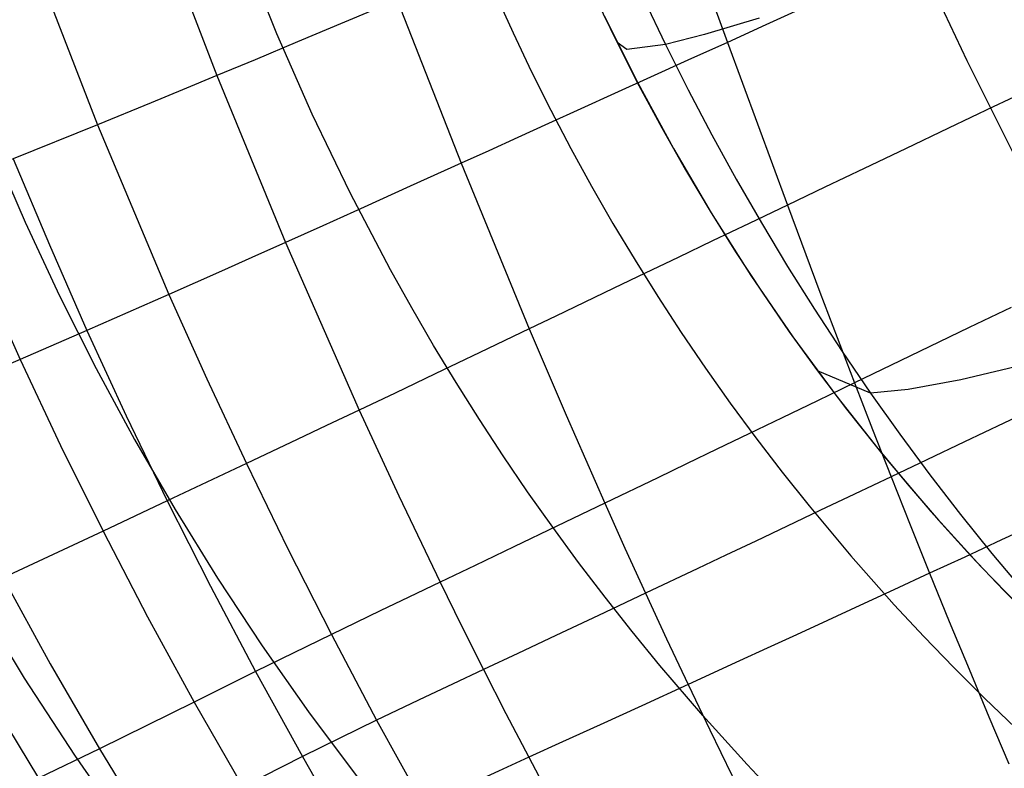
# Model space of a CAD drawing. Header units: millimetres. Extents: x -58 to 58, y -58 to 57.
# Tile 77 of 102: x 48.19 to 51.41, y 14.31 to 16.76. Entities that reach past the tile are written whole.
import ezdxf

# ---------------------------------------------------------------- set-up
doc = ezdxf.new("R2010")
doc.units = ezdxf.units.MM
doc.header["$MEASUREMENT"] = 0
doc.layers.add('Predefinito', color=5, linetype='Continuous')

msp = doc.modelspace()

# ---------------------------------------------------------------- linework, layer by layer
at = {"layer": 'Predefinito', "extrusion": (-6.72539e-07, 1.90505e-06, 1)}
msp.add_lwpolyline([(47.7545, 26.2631), (47.614, 25.9454), (47.4808, 25.6278), (47.355, 25.3102), (47.2366, 24.9928), (47.1255, 24.6756), (47.0218, 24.3587), (46.9256, 24.0421), (46.8368, 23.7259), (46.7554, 23.4102), (46.6815, 23.095), (46.6151, 22.7805), (46.5562, 22.4665), (46.5048, 22.1533), (46.4609, 21.8409), (46.4246, 21.5293), (46.3959, 21.2187), (46.3748, 20.909), (46.3614, 20.6006), (46.3556, 20.2934), (46.3574, 19.9875), (46.367, 19.6833), (46.3843, 19.3806), (46.4093, 19.0797), (46.442, 18.7807), (46.4825, 18.4837), (46.5308, 18.1889), (46.5868, 17.8964), (46.6505, 17.6065), (46.7219, 17.3192), (46.801, 17.0347), (46.8878, 16.7531), (46.9822, 16.4748), (47.0842, 16.1997), (47.1937, 15.9281), (47.3107, 15.6603), (47.4351, 15.3962), (47.5668, 15.1362), (47.7057, 14.8803), (47.8518, 14.6288), (48.0049, 14.3819), (48.165, 14.1396), (48.3319, 13.9023), (48.5056, 13.6699), (48.6857, 13.4426), (48.8724, 13.2207), (49.0653, 13.0041), (49.2643, 12.7931), (49.4694, 12.5879), (49.6803, 12.3884), (49.897, 12.1949), (50.1192, 12.0073), (50.3468, 11.8259), (50.5796, 11.6506), (50.8175, 11.4816), (51.0604, 11.3188), (51.3081, 11.1625), (51.5603, 11.0127), (51.817, 10.8694), (52.0781, 10.7326), (52.3434, 10.6024), (52.6127, 10.4787), (52.8859, 10.3617), (53.163, 10.2514), (53.4436, 10.1478)], dxfattribs=at)
at = {"layer": 'Predefinito'}
for points in [[(51.6245, 13.3667), (51.4014, 13.5427), (51.1844, 13.7262), (50.9736, 13.9171), (50.769, 14.1157), (50.6692, 14.2178), (50.5709, 14.3219), (50.4265, 14.4818), (50.2862, 14.6456), (50.1954, 14.7566), (50.1068, 14.8688), (50.0203, 14.9824), (49.9361, 15.0973), (49.854, 15.2135), (49.774, 15.331), (49.6962, 15.4498), (49.6205, 15.57), (49.5469, 15.6914), (49.4755, 15.8141), (49.4061, 15.9381), (49.2739, 16.1899), (49.1501, 16.447), (49.0349, 16.7092), (48.9284, 16.9764)], [(50.0782, 16.8227), (50.1464, 16.681), (50.2177, 16.5409), (50.2921, 16.4023), (50.3695, 16.2654), (50.4499, 16.1303), (50.5333, 15.997), (50.6196, 15.8655), (50.7088, 15.7361), (50.8008, 15.6087), (50.8957, 15.4834), (50.9933, 15.3602), (51.0935, 15.2393), (51.1965, 15.1206), (51.302, 15.0042), (51.41, 14.8902), (51.5205, 14.7785)], [(50.1043, 16.7676), (50.2136, 16.5487), (50.33, 16.3343), (50.4533, 16.1246), (50.5835, 15.9197), (50.7205, 15.7196), (50.8641, 15.5244), (51.0144, 15.3343), (51.1712, 15.1492), (51.3345, 14.9694), (51.5041, 14.7948), (51.6801, 14.6256), (51.8623, 14.4619), (52.0506, 14.3037), (52.2449, 14.1512), (52.4453, 14.0044), (52.6515, 13.8634), (52.8636, 13.7283), (53.0814, 13.5992), (53.3049, 13.4761)], [(50.1043, 16.7676), (50.2136, 16.5487), (50.33, 16.3343), (50.4533, 16.1246), (50.5835, 15.9197), (50.7205, 15.7196), (50.8641, 15.5244), (51.0144, 15.3343), (51.1712, 15.1492), (51.3345, 14.9694), (51.5041, 14.7948), (51.6801, 14.6256), (51.8623, 14.4619), (52.0506, 14.3037), (52.2449, 14.1512), (52.4453, 14.0044), (52.6515, 13.8634), (52.8636, 13.7283), (53.0814, 13.5992), (53.3049, 13.4761)], [(48.106, 16.3387), (48.2122, 16.0938), (48.325, 15.8531), (48.4443, 15.6164), (48.5701, 15.3838), (48.7023, 15.1552), (48.8411, 14.9307), (48.9865, 14.7103), (49.1384, 14.4939), (49.2968, 14.2817), (49.4619, 14.0736), (49.6336, 13.8696), (49.8118, 13.67), (49.9953, 13.4762), (50.1837, 13.2886), (50.3768, 13.107), (50.5746, 12.9313), (50.7771, 12.7615), (50.9842, 12.5975), (51.1959, 12.4393), (51.4121, 12.2868), (51.6328, 12.14)]]:
    msp.add_lwpolyline(points, dxfattribs=at)
at = {"layer": 'Predefinito', "extrusion": (-0.439007, 0.898484, 0)}
msp.add_lwpolyline([(-51.3787, 320), (-51.4009, 319.9998), (-51.4233, 319.999), (-51.4459, 319.9977), (-51.4686, 319.996), (-51.4914, 319.9936), (-51.5144, 319.9908), (-51.5375, 319.9873), (-51.5607, 319.9833), (-51.5839, 319.9787), (-51.6072, 319.9735), (-51.6305, 319.9678), (-51.6539, 319.9614), (-51.6772, 319.9544), (-51.7005, 319.9468), (-51.7237, 319.9386), (-51.7468, 319.9298), (-51.7698, 319.9203), (-51.7927, 319.9103), (-51.8155, 319.8996), (-51.838, 319.8883), (-51.8604, 319.8764), (-51.8825, 319.8638), (-51.9043, 319.8507), (-51.9259, 319.837), (-51.9472, 319.8227), (-51.9682, 319.8078), (-51.9888, 319.7924), (-52.009, 319.7764), (-52.0289, 319.7598), (-52.0483, 319.7427), (-52.0673, 319.7252), (-52.0858, 319.7071), (-52.1039, 319.6886), (-52.1215, 319.6696), (-52.1385, 319.6501), (-52.1551, 319.6303), (-52.1711, 319.6101), (-52.1865, 319.5895), (-52.2014, 319.5685), (-52.2157, 319.5472), (-52.2294, 319.5256), (-52.2426, 319.5038), (-52.2551, 319.4816), (-52.267, 319.4593), (-52.2783, 319.4367), (-52.289, 319.414), (-52.2991, 319.3911), (-52.3085, 319.3681), (-52.3173, 319.345), (-52.3255, 319.3217), (-52.3331, 319.2985), (-52.3401, 319.2752), (-52.3465, 319.2518), (-52.3523, 319.2285), (-52.3574, 319.2052), (-52.362, 319.182), (-52.366, 319.1588), (-52.3695, 319.1357), (-52.3723, 319.1127), (-52.3747, 319.0899), (-52.3765, 319.0671), (-52.3777, 319.0446), (-52.3785, 319.0222), (-52.3787, 319)], dxfattribs=at)
at = {"layer": 'Predefinito', "extrusion": (-0.505621, 0.862756, 0)}
msp.add_lwpolyline([(-50.6806, 320), (-50.7028, 319.9998), (-50.7252, 319.999), (-50.7477, 319.9977), (-50.7705, 319.996), (-50.7933, 319.9936), (-50.8163, 319.9908), (-50.8394, 319.9873), (-50.8626, 319.9833), (-50.8858, 319.9787), (-50.9091, 319.9735), (-50.9324, 319.9678), (-50.9558, 319.9614), (-50.9791, 319.9544), (-51.0024, 319.9468), (-51.0256, 319.9386), (-51.0487, 319.9298), (-51.0717, 319.9203), (-51.0946, 319.9103), (-51.1173, 319.8996), (-51.1399, 319.8883), (-51.1622, 319.8764), (-51.1844, 319.8638), (-51.2062, 319.8507), (-51.2278, 319.837), (-51.2491, 319.8227), (-51.2701, 319.8078), (-51.2907, 319.7924), (-51.3109, 319.7764), (-51.3307, 319.7598), (-51.3502, 319.7427), (-51.3692, 319.7252), (-51.3877, 319.7071), (-51.4058, 319.6886), (-51.4234, 319.6696), (-51.4404, 319.6501), (-51.457, 319.6303), (-51.473, 319.6101), (-51.4884, 319.5895), (-51.5033, 319.5685), (-51.5176, 319.5472), (-51.5313, 319.5256), (-51.5444, 319.5038), (-51.557, 319.4816), (-51.5689, 319.4593), (-51.5802, 319.4367), (-51.5909, 319.414), (-51.6009, 319.3911), (-51.6104, 319.3681), (-51.6192, 319.345), (-51.6274, 319.3217), (-51.635, 319.2985), (-51.642, 319.2752), (-51.6484, 319.2518), (-51.6541, 319.2285), (-51.6593, 319.2052), (-51.6639, 319.182), (-51.6679, 319.1588), (-51.6714, 319.1357), (-51.6742, 319.1127), (-51.6766, 319.0899), (-51.6783, 319.0671), (-51.6796, 319.0446), (-51.6804, 319.0222), (-51.6806, 319)], dxfattribs=at)
at = {"layer": 'Predefinito', "extrusion": (-0.569765, 0.821808, 0)}
msp.add_lwpolyline([(-49.6385, 320), (-49.6607, 319.9998), (-49.6831, 319.999), (-49.7056, 319.9977), (-49.7284, 319.996), (-49.7512, 319.9936), (-49.7742, 319.9908), (-49.7973, 319.9873), (-49.8205, 319.9833), (-49.8437, 319.9787), (-49.867, 319.9735), (-49.8903, 319.9678), (-49.9137, 319.9614), (-49.937, 319.9544), (-49.9603, 319.9468), (-49.9835, 319.9386), (-50.0066, 319.9298), (-50.0296, 319.9203), (-50.0525, 319.9103), (-50.0752, 319.8996), (-50.0978, 319.8883), (-50.1201, 319.8764), (-50.1423, 319.8638), (-50.1641, 319.8507), (-50.1857, 319.837), (-50.207, 319.8227), (-50.228, 319.8078), (-50.2486, 319.7924), (-50.2688, 319.7764), (-50.2886, 319.7598), (-50.3081, 319.7427), (-50.3271, 319.7252), (-50.3456, 319.7071), (-50.3637, 319.6886), (-50.3812, 319.6696), (-50.3983, 319.6501), (-50.4149, 319.6303), (-50.4309, 319.6101), (-50.4463, 319.5895), (-50.4612, 319.5685), (-50.4755, 319.5472), (-50.4892, 319.5256), (-50.5023, 319.5038), (-50.5149, 319.4816), (-50.5268, 319.4593), (-50.5381, 319.4367), (-50.5488, 319.414), (-50.5588, 319.3911), (-50.5683, 319.3681), (-50.5771, 319.345), (-50.5853, 319.3217), (-50.5929, 319.2985), (-50.5999, 319.2752), (-50.6063, 319.2518), (-50.612, 319.2285), (-50.6172, 319.2052), (-50.6218, 319.182), (-50.6258, 319.1588), (-50.6293, 319.1357), (-50.6321, 319.1127), (-50.6345, 319.0899), (-50.6362, 319.0671), (-50.6375, 319.0446), (-50.6383, 319.0222), (-50.6385, 319)], dxfattribs=at)
at = {"layer": 'Predefinito', "extrusion": (-0.452913, 0.891555, 0)}
msp.add_lwpolyline([(-50.263, 320), (-50.2408, 319.9998), (-50.2184, 319.999), (-50.1959, 319.9977), (-50.1732, 319.996), (-50.1503, 319.9936), (-50.1273, 319.9908), (-50.1042, 319.9873), (-50.081, 319.9833), (-50.0578, 319.9787), (-50.0345, 319.9735), (-50.0112, 319.9678), (-49.9878, 319.9614), (-49.9645, 319.9544), (-49.9413, 319.9468), (-49.918, 319.9386), (-49.8949, 319.9298), (-49.8719, 319.9203), (-49.849, 319.9103), (-49.8263, 319.8996), (-49.8037, 319.8883), (-49.7814, 319.8764), (-49.7592, 319.8638), (-49.7374, 319.8507), (-49.7158, 319.837), (-49.6945, 319.8227), (-49.6736, 319.8078), (-49.6529, 319.7924), (-49.6327, 319.7764), (-49.6129, 319.7598), (-49.5934, 319.7427), (-49.5744, 319.7252), (-49.5559, 319.7071), (-49.5378, 319.6886), (-49.5203, 319.6696), (-49.5032, 319.6501), (-49.4867, 319.6303), (-49.4706, 319.6101), (-49.4552, 319.5895), (-49.4403, 319.5685), (-49.426, 319.5472), (-49.4123, 319.5256), (-49.3992, 319.5038), (-49.3866, 319.4816), (-49.3747, 319.4593), (-49.3634, 319.4367), (-49.3527, 319.414), (-49.3427, 319.3911), (-49.3332, 319.3681), (-49.3244, 319.345), (-49.3162, 319.3217), (-49.3086, 319.2985), (-49.3016, 319.2752), (-49.2952, 319.2518), (-49.2895, 319.2285), (-49.2843, 319.2052), (-49.2797, 319.182), (-49.2757, 319.1588), (-49.2723, 319.1357), (-49.2694, 319.1127), (-49.267, 319.0899), (-49.2653, 319.0671), (-49.264, 319.0446), (-49.2633, 319.0222), (-49.263, 319)], dxfattribs=at)
at = {"layer": 'Predefinito', "extrusion": (-0.630947, 0.775826, 0)}
msp.add_lwpolyline([(-48.2534, 320), (-48.2756, 319.9998), (-48.2979, 319.999), (-48.3205, 319.9977), (-48.3432, 319.996), (-48.3661, 319.9936), (-48.3891, 319.9908), (-48.4122, 319.9873), (-48.4353, 319.9833), (-48.4586, 319.9787), (-48.4819, 319.9735), (-48.5052, 319.9678), (-48.5285, 319.9614), (-48.5518, 319.9544), (-48.5751, 319.9468), (-48.5983, 319.9386), (-48.6215, 319.9298), (-48.6445, 319.9203), (-48.6674, 319.9103), (-48.6901, 319.8996), (-48.7127, 319.8883), (-48.735, 319.8764), (-48.7571, 319.8638), (-48.779, 319.8507), (-48.8006, 319.837), (-48.8219, 319.8227), (-48.8428, 319.8078), (-48.8634, 319.7924), (-48.8837, 319.7764), (-48.9035, 319.7598), (-48.9229, 319.7427), (-48.9419, 319.7252), (-48.9605, 319.7071), (-48.9785, 319.6886), (-48.9961, 319.6696), (-49.0132, 319.6501), (-49.0297, 319.6303), (-49.0457, 319.6101), (-49.0612, 319.5895), (-49.0761, 319.5685), (-49.0904, 319.5472), (-49.1041, 319.5256), (-49.1172, 319.5038), (-49.1297, 319.4816), (-49.1417, 319.4593), (-49.153, 319.4367), (-49.1636, 319.414), (-49.1737, 319.3911), (-49.1832, 319.3681), (-49.192, 319.345), (-49.2002, 319.3217), (-49.2078, 319.2985), (-49.2148, 319.2752), (-49.2211, 319.2518), (-49.2269, 319.2285), (-49.2321, 319.2052), (-49.2367, 319.182), (-49.2407, 319.1588), (-49.2441, 319.1357), (-49.247, 319.1127), (-49.2493, 319.0899), (-49.2511, 319.0671), (-49.2524, 319.0446), (-49.2531, 319.0222), (-49.2534, 319)], dxfattribs=at)
at = {"layer": 'Predefinito', "extrusion": (-0.645724, 0.76357, 0)}
msp.add_lwpolyline([(-47.8539, 320), (-47.8761, 319.9998), (-47.8985, 319.999), (-47.921, 319.9977), (-47.9437, 319.996), (-47.9666, 319.9936), (-47.9896, 319.9908), (-48.0127, 319.9873), (-48.0358, 319.9833), (-48.0591, 319.9787), (-48.0824, 319.9735), (-48.1057, 319.9678), (-48.129, 319.9614), (-48.1524, 319.9544), (-48.1756, 319.9468), (-48.1988, 319.9386), (-48.222, 319.9298), (-48.245, 319.9203), (-48.2679, 319.9103), (-48.2906, 319.8996), (-48.3132, 319.8883), (-48.3355, 319.8764), (-48.3576, 319.8638), (-48.3795, 319.8507), (-48.4011, 319.837), (-48.4224, 319.8227), (-48.4433, 319.8078), (-48.4639, 319.7924), (-48.4842, 319.7764), (-48.504, 319.7598), (-48.5235, 319.7427), (-48.5425, 319.7252), (-48.561, 319.7071), (-48.5791, 319.6886), (-48.5966, 319.6696), (-48.6137, 319.6501), (-48.6302, 319.6303), (-48.6462, 319.6101), (-48.6617, 319.5895), (-48.6766, 319.5685), (-48.6909, 319.5472), (-48.7046, 319.5256), (-48.7177, 319.5038), (-48.7303, 319.4816), (-48.7422, 319.4593), (-48.7535, 319.4367), (-48.7642, 319.414), (-48.7742, 319.3911), (-48.7837, 319.3681), (-48.7925, 319.345), (-48.8007, 319.3217), (-48.8083, 319.2985), (-48.8153, 319.2752), (-48.8217, 319.2518), (-48.8274, 319.2285), (-48.8326, 319.2052), (-48.8372, 319.182), (-48.8412, 319.1588), (-48.8446, 319.1357), (-48.8475, 319.1127), (-48.8498, 319.0899), (-48.8516, 319.0671), (-48.8529, 319.0446), (-48.8536, 319.0222), (-48.8539, 319)], dxfattribs=at)
at = {"layer": 'Predefinito', "extrusion": (-0.506402, 0.862297, 0)}
msp.add_lwpolyline([(-49.6702, 320), (-49.648, 319.9998), (-49.6256, 319.999), (-49.6031, 319.9977), (-49.5804, 319.996), (-49.5575, 319.9936), (-49.5345, 319.9908), (-49.5114, 319.9873), (-49.4883, 319.9833), (-49.465, 319.9787), (-49.4417, 319.9735), (-49.4184, 319.9678), (-49.3951, 319.9614), (-49.3717, 319.9544), (-49.3485, 319.9468), (-49.3253, 319.9386), (-49.3021, 319.9298), (-49.2791, 319.9203), (-49.2562, 319.9103), (-49.2335, 319.8996), (-49.2109, 319.8883), (-49.1886, 319.8764), (-49.1665, 319.8638), (-49.1446, 319.8507), (-49.123, 319.837), (-49.1017, 319.8227), (-49.0808, 319.8078), (-49.0602, 319.7924), (-49.0399, 319.7764), (-49.0201, 319.7598), (-49.0006, 319.7427), (-48.9817, 319.7252), (-48.9631, 319.7071), (-48.945, 319.6886), (-48.9275, 319.6696), (-48.9104, 319.6501), (-48.8939, 319.6303), (-48.8779, 319.6101), (-48.8624, 319.5895), (-48.8475, 319.5685), (-48.8332, 319.5472), (-48.8195, 319.5256), (-48.8064, 319.5038), (-48.7939, 319.4816), (-48.7819, 319.4593), (-48.7706, 319.4367), (-48.7599, 319.414), (-48.7499, 319.3911), (-48.7404, 319.3681), (-48.7316, 319.345), (-48.7234, 319.3217), (-48.7158, 319.2985), (-48.7088, 319.2752), (-48.7025, 319.2518), (-48.6967, 319.2285), (-48.6915, 319.2052), (-48.6869, 319.182), (-48.6829, 319.1588), (-48.6795, 319.1357), (-48.6766, 319.1127), (-48.6743, 319.0899), (-48.6725, 319.0671), (-48.6712, 319.0446), (-48.6705, 319.0222), (-48.6702, 319)], dxfattribs=at)
at = {"layer": 'Predefinito', "extrusion": (-0.653031, 0.757331, 0)}
msp.add_lwpolyline([(-47.6462, 320), (-47.6684, 319.9998), (-47.6908, 319.999), (-47.7134, 319.9977), (-47.7361, 319.996), (-47.7589, 319.9936), (-47.7819, 319.9908), (-47.805, 319.9873), (-47.8282, 319.9833), (-47.8514, 319.9787), (-47.8747, 319.9735), (-47.898, 319.9678), (-47.9214, 319.9614), (-47.9447, 319.9544), (-47.968, 319.9468), (-47.9912, 319.9386), (-48.0143, 319.9298), (-48.0373, 319.9203), (-48.0602, 319.9103), (-48.083, 319.8996), (-48.1055, 319.8883), (-48.1279, 319.8764), (-48.15, 319.8638), (-48.1718, 319.8507), (-48.1934, 319.837), (-48.2147, 319.8227), (-48.2357, 319.8078), (-48.2563, 319.7924), (-48.2765, 319.7764), (-48.2964, 319.7598), (-48.3158, 319.7427), (-48.3348, 319.7252), (-48.3533, 319.7071), (-48.3714, 319.6886), (-48.389, 319.6696), (-48.406, 319.6501), (-48.4226, 319.6303), (-48.4386, 319.6101), (-48.454, 319.5895), (-48.4689, 319.5685), (-48.4832, 319.5472), (-48.4969, 319.5256), (-48.5101, 319.5038), (-48.5226, 319.4816), (-48.5345, 319.4593), (-48.5458, 319.4367), (-48.5565, 319.414), (-48.5666, 319.3911), (-48.576, 319.3681), (-48.5848, 319.345), (-48.593, 319.3217), (-48.6006, 319.2985), (-48.6076, 319.2752), (-48.614, 319.2518), (-48.6198, 319.2285), (-48.6249, 319.2052), (-48.6295, 319.182), (-48.6335, 319.1588), (-48.637, 319.1357), (-48.6398, 319.1127), (-48.6422, 319.0899), (-48.644, 319.0671), (-48.6452, 319.0446), (-48.646, 319.0222), (-48.6462, 319)], dxfattribs=at)
at = {"layer": 'Predefinito', "extrusion": (-0.660277, 0.751022, 0)}
msp.add_lwpolyline([(-47.4334, 320), (-47.4556, 319.9998), (-47.478, 319.999), (-47.5005, 319.9977), (-47.5232, 319.996), (-47.5461, 319.9936), (-47.5691, 319.9908), (-47.5922, 319.9873), (-47.6153, 319.9833), (-47.6386, 319.9787), (-47.6619, 319.9735), (-47.6852, 319.9678), (-47.7085, 319.9614), (-47.7319, 319.9544), (-47.7551, 319.9468), (-47.7783, 319.9386), (-47.8015, 319.9298), (-47.8245, 319.9203), (-47.8474, 319.9103), (-47.8701, 319.8996), (-47.8927, 319.8883), (-47.915, 319.8764), (-47.9371, 319.8638), (-47.959, 319.8507), (-47.9806, 319.837), (-48.0019, 319.8227), (-48.0228, 319.8078), (-48.0434, 319.7924), (-48.0637, 319.7764), (-48.0835, 319.7598), (-48.103, 319.7427), (-48.1219, 319.7252), (-48.1405, 319.7071), (-48.1586, 319.6886), (-48.1761, 319.6696), (-48.1932, 319.6501), (-48.2097, 319.6303), (-48.2257, 319.6101), (-48.2412, 319.5895), (-48.2561, 319.5685), (-48.2704, 319.5472), (-48.2841, 319.5256), (-48.2972, 319.5038), (-48.3097, 319.4816), (-48.3217, 319.4593), (-48.333, 319.4367), (-48.3437, 319.414), (-48.3537, 319.3911), (-48.3632, 319.3681), (-48.372, 319.345), (-48.3802, 319.3217), (-48.3878, 319.2985), (-48.3948, 319.2752), (-48.4012, 319.2518), (-48.4069, 319.2285), (-48.4121, 319.2052), (-48.4167, 319.182), (-48.4207, 319.1588), (-48.4241, 319.1357), (-48.427, 319.1127), (-48.4293, 319.0899), (-48.4311, 319.0671), (-48.4324, 319.0446), (-48.4331, 319.0222), (-48.4334, 319)], dxfattribs=at)
at = {"layer": 'Predefinito', "extrusion": (-0.53263, 0.846348, 0)}
msp.add_lwpolyline([(-49.2889, 320), (-49.2667, 319.9998), (-49.2444, 319.999), (-49.2218, 319.9977), (-49.1991, 319.996), (-49.1762, 319.9936), (-49.1532, 319.9908), (-49.1302, 319.9873), (-49.107, 319.9833), (-49.0837, 319.9787), (-49.0604, 319.9735), (-49.0371, 319.9678), (-49.0138, 319.9614), (-48.9905, 319.9544), (-48.9672, 319.9468), (-48.944, 319.9386), (-48.9209, 319.9298), (-48.8978, 319.9203), (-48.8749, 319.9103), (-48.8522, 319.8996), (-48.8297, 319.8883), (-48.8073, 319.8764), (-48.7852, 319.8638), (-48.7633, 319.8507), (-48.7417, 319.837), (-48.7205, 319.8227), (-48.6995, 319.8078), (-48.6789, 319.7924), (-48.6586, 319.7764), (-48.6388, 319.7598), (-48.6194, 319.7427), (-48.6004, 319.7252), (-48.5818, 319.7071), (-48.5638, 319.6886), (-48.5462, 319.6696), (-48.5291, 319.6501), (-48.5126, 319.6303), (-48.4966, 319.6101), (-48.4811, 319.5895), (-48.4663, 319.5685), (-48.4519, 319.5472), (-48.4382, 319.5256), (-48.4251, 319.5038), (-48.4126, 319.4816), (-48.4007, 319.4593), (-48.3894, 319.4367), (-48.3787, 319.414), (-48.3686, 319.3911), (-48.3592, 319.3681), (-48.3503, 319.345), (-48.3421, 319.3217), (-48.3345, 319.2985), (-48.3275, 319.2752), (-48.3212, 319.2518), (-48.3154, 319.2285), (-48.3102, 319.2052), (-48.3056, 319.182), (-48.3016, 319.1588), (-48.2982, 319.1357), (-48.2953, 319.1127), (-48.293, 319.0899), (-48.2912, 319.0671), (-48.2899, 319.0446), (-48.2892, 319.0222), (-48.2889, 319)], dxfattribs=at)
at = {"layer": 'Predefinito', "extrusion": (-0.68847, 0.725265, 0)}
msp.add_lwpolyline([(-46.537, 320), (-46.5592, 319.9998), (-46.5815, 319.999), (-46.6041, 319.9977), (-46.6268, 319.996), (-46.6497, 319.9936), (-46.6727, 319.9908), (-46.6958, 319.9873), (-46.7189, 319.9833), (-46.7422, 319.9787), (-46.7655, 319.9735), (-46.7888, 319.9678), (-46.8121, 319.9614), (-46.8354, 319.9544), (-46.8587, 319.9468), (-46.8819, 319.9386), (-46.9051, 319.9298), (-46.9281, 319.9203), (-46.951, 319.9103), (-46.9737, 319.8996), (-46.9963, 319.8883), (-47.0186, 319.8764), (-47.0407, 319.8638), (-47.0626, 319.8507), (-47.0842, 319.837), (-47.1055, 319.8227), (-47.1264, 319.8078), (-47.147, 319.7924), (-47.1673, 319.7764), (-47.1871, 319.7598), (-47.2065, 319.7427), (-47.2255, 319.7252), (-47.2441, 319.7071), (-47.2621, 319.6886), (-47.2797, 319.6696), (-47.2968, 319.6501), (-47.3133, 319.6303), (-47.3293, 319.6101), (-47.3448, 319.5895), (-47.3597, 319.5685), (-47.374, 319.5472), (-47.3877, 319.5256), (-47.4008, 319.5038), (-47.4133, 319.4816), (-47.4253, 319.4593), (-47.4366, 319.4367), (-47.4472, 319.414), (-47.4573, 319.3911), (-47.4668, 319.3681), (-47.4756, 319.345), (-47.4838, 319.3217), (-47.4914, 319.2985), (-47.4984, 319.2752), (-47.5047, 319.2518), (-47.5105, 319.2285), (-47.5157, 319.2052), (-47.5203, 319.182), (-47.5243, 319.1588), (-47.5277, 319.1357), (-47.5306, 319.1127), (-47.5329, 319.0899), (-47.5347, 319.0671), (-47.536, 319.0446), (-47.5367, 319.0222), (-47.537, 319)], dxfattribs=at)
at = {"layer": 'Predefinito', "extrusion": (-0.558448, 0.829539, 0)}
msp.add_lwpolyline([(-48.851, 320), (-48.8288, 319.9998), (-48.8064, 319.999), (-48.7839, 319.9977), (-48.7612, 319.996), (-48.7383, 319.9936), (-48.7153, 319.9908), (-48.6922, 319.9873), (-48.6691, 319.9833), (-48.6458, 319.9787), (-48.6225, 319.9735), (-48.5992, 319.9678), (-48.5759, 319.9614), (-48.5526, 319.9544), (-48.5293, 319.9468), (-48.5061, 319.9386), (-48.4829, 319.9298), (-48.4599, 319.9203), (-48.437, 319.9103), (-48.4143, 319.8996), (-48.3917, 319.8883), (-48.3694, 319.8764), (-48.3473, 319.8638), (-48.3254, 319.8507), (-48.3038, 319.837), (-48.2825, 319.8227), (-48.2616, 319.8078), (-48.241, 319.7924), (-48.2207, 319.7764), (-48.2009, 319.7598), (-48.1815, 319.7427), (-48.1625, 319.7252), (-48.1439, 319.7071), (-48.1259, 319.6886), (-48.1083, 319.6696), (-48.0912, 319.6501), (-48.0747, 319.6303), (-48.0587, 319.6101), (-48.0432, 319.5895), (-48.0283, 319.5685), (-48.014, 319.5472), (-48.0003, 319.5256), (-47.9872, 319.5038), (-47.9747, 319.4816), (-47.9627, 319.4593), (-47.9514, 319.4367), (-47.9408, 319.414), (-47.9307, 319.3911), (-47.9212, 319.3681), (-47.9124, 319.345), (-47.9042, 319.3217), (-47.8966, 319.2985), (-47.8896, 319.2752), (-47.8833, 319.2518), (-47.8775, 319.2285), (-47.8723, 319.2052), (-47.8677, 319.182), (-47.8637, 319.1588), (-47.8603, 319.1357), (-47.8574, 319.1127), (-47.8551, 319.0899), (-47.8533, 319.0671), (-47.852, 319.0446), (-47.8513, 319.0222), (-47.851, 319)], dxfattribs=at)
at = {"layer": 'Predefinito', "extrusion": (0.740976, -0.671532, 0)}
msp.add_lwpolyline([(44.5415, 320), (44.5637, 319.9998), (44.586, 319.999), (44.6086, 319.9977), (44.6313, 319.996), (44.6542, 319.9936), (44.6772, 319.9908), (44.7003, 319.9873), (44.7234, 319.9833), (44.7467, 319.9787), (44.77, 319.9735), (44.7933, 319.9678), (44.8166, 319.9614), (44.8399, 319.9544), (44.8632, 319.9468), (44.8864, 319.9386), (44.9096, 319.9298), (44.9326, 319.9203), (44.9555, 319.9103), (44.9782, 319.8996), (45.0008, 319.8883), (45.0231, 319.8764), (45.0452, 319.8638), (45.0671, 319.8507), (45.0887, 319.837), (45.11, 319.8227), (45.1309, 319.8078), (45.1515, 319.7924), (45.1718, 319.7764), (45.1916, 319.7598), (45.211, 319.7427), (45.23, 319.7252), (45.2486, 319.7071), (45.2666, 319.6886), (45.2842, 319.6696), (45.3013, 319.6501), (45.3178, 319.6303), (45.3338, 319.6101), (45.3493, 319.5895), (45.3642, 319.5685), (45.3785, 319.5472), (45.3922, 319.5256), (45.4053, 319.5038), (45.4178, 319.4816), (45.4298, 319.4593), (45.4411, 319.4367), (45.4517, 319.414), (45.4618, 319.3911), (45.4713, 319.3681), (45.4801, 319.345), (45.4883, 319.3217), (45.4959, 319.2985), (45.5029, 319.2752), (45.5092, 319.2518), (45.515, 319.2285), (45.5202, 319.2052), (45.5248, 319.182), (45.5288, 319.1588), (45.5322, 319.1357), (45.5351, 319.1127), (45.5374, 319.0899), (45.5392, 319.0671), (45.5405, 319.0446), (45.5412, 319.0222), (45.5415, 319)], dxfattribs=at)
at = {"layer": 'Predefinito'}
for points in [[(50.3193, 17.1952, 30.6501), (50.5066, 16.6815, 30.6712), (50.7024, 16.1497, 30.7021), (50.809, 15.865, 30.7261), (50.9217, 15.5688, 30.7595), (50.9806, 15.4167, 30.7806), (51.0411, 15.2621, 30.8052), (51.1035, 15.105, 30.8336), (51.1672, 14.9469, 30.866), (51.2313, 14.7896, 30.9025), (51.2958, 14.6333, 30.943), (51.3605, 14.4783, 30.9875), (51.4256, 14.3244, 31.0359)], [(48.6267, 17.1263, 34.9123), (48.8387, 16.573, 34.9207), (49.0627, 16.0276, 34.9366), (49.3034, 15.4797, 34.9602), (49.4327, 15.2001, 34.979), (49.5681, 14.9175, 35.0055), (49.6382, 14.7753, 35.0224), (49.7098, 14.6325, 35.042), (49.7831, 14.4891, 35.0647), (49.8578, 14.3459, 35.0906), (49.9335, 14.2033, 35.1199)], [(48.2308, 16.9746, 37.0278), (48.4484, 16.4123, 37.0344), (48.6822, 15.8581, 37.0471), (48.8059, 15.5824, 37.0553), (48.9354, 15.3054, 37.0663), (49.071, 15.0269, 37.082), (49.2128, 14.7474, 37.1046), (49.3607, 14.4675, 37.1361), (49.4371, 14.3275, 37.1558), (49.5149, 14.1878, 37.1785)], [(51.141, 16.9368, 39.4412), (51.2884, 16.6227, 39.4458), (51.4434, 16.3126, 39.4549), (51.5237, 16.1593, 39.4627), (51.6058, 16.0072, 39.4735), (51.6897, 15.8565, 39.4878), (51.7753, 15.7072, 39.5063), (51.8626, 15.5594, 39.5294), (51.9516, 15.4133, 39.5573), (52.0421, 15.269, 39.5899), (52.1343, 15.1268, 39.627), (52.2279, 14.9868, 39.6686), (52.3229, 14.8491, 39.7147), (52.4193, 14.714, 39.7652), (52.517, 14.5816, 39.8199), (52.616, 14.4522, 39.8789), (52.7162, 14.3257, 39.942), (52.8176, 14.2025, 40.0092), (52.9201, 14.0825, 40.0805), (53.0237, 13.9661, 40.1559), (53.1283, 13.8532, 40.2351), (53.2339, 13.7441, 40.3182), (53.3405, 13.6389, 40.4052)], [(49.7477, 16.8418, 319.7071), (49.8062, 16.713, 319.7071), (49.867, 16.5856, 319.7071), (49.93, 16.4596, 319.7071), (49.9953, 16.335, 319.7071), (50.0628, 16.2119, 319.7071), (50.1326, 16.0901, 319.7071), (50.2047, 15.9698, 319.7071), (50.279, 15.8509, 319.7071), (50.3556, 15.7333, 319.7071), (50.4345, 15.6172, 319.7071), (50.5157, 15.5025, 319.7071), (50.5992, 15.3892, 319.7071), (50.685, 15.2772, 319.7071), (50.7731, 15.1667, 319.7071), (50.9097, 15.0036, 319.7071), (51.0512, 14.8442, 319.7071), (51.1478, 14.7405, 319.7071), (51.246, 14.6389, 319.7071), (51.3461, 14.5393, 319.7071), (51.4479, 14.4418, 319.7071)], [(50.233, 16.8232, 49.6988), (50.3044, 16.674, 49.6999), (50.3785, 16.5262, 49.7011), (50.4555, 16.3797, 49.7025), (50.5353, 16.2347, 49.7045), (50.6177, 16.0913, 49.7073), (50.7029, 15.9496, 49.7114), (50.7907, 15.8096, 49.7169), (50.8811, 15.6715, 49.7243), (50.9741, 15.5352, 49.7337), (51.0696, 15.4009, 49.7455), (51.1675, 15.2688, 49.7597), (51.2679, 15.1388, 49.7762), (51.3705, 15.0111, 49.795), (51.4755, 14.8858, 49.8161)], [(49.4274, 16.8191, 32.7731), (49.2562, 16.7473, 33.3104), (49.1022, 16.6827, 33.848), (48.9635, 16.6249, 34.385), (48.8387, 16.573, 34.9207), (48.726, 16.5263, 35.4543), (48.6243, 16.4844, 35.9849), (48.4484, 16.4123, 37.0344), (48.1735, 16.301, 39.0634), (47.9497, 16.2116, 41.0161), (47.5994, 16.0765, 44.8473), (47.3679, 15.9956, 48.6354), (47.2404, 15.9628, 52.4343), (47.1719, 15.9807, 59.9994)], [(50.7639, 16.7981, 30.1908), (50.6323, 16.7385, 30.4301), (50.5066, 16.6815, 30.6712), (50.3776, 16.623, 30.9323), (50.2549, 16.5673, 31.1949), (50.1382, 16.5144, 31.4588), (50.0273, 16.464, 31.7239), (49.9219, 16.4162, 31.99), (49.8218, 16.3707, 32.2568), (49.7268, 16.3276, 32.5243), (49.6366, 16.2867, 32.7922), (49.4697, 16.2111, 33.3287), (49.3195, 16.1432, 33.8655), (49.1844, 16.0823, 34.4017), (49.0627, 16.0276, 34.9366), (48.9529, 15.9784, 35.4693), (48.8537, 15.9342, 35.9991), (48.6822, 15.8581, 37.0471), (48.4143, 15.7401, 39.074), (48.1963, 15.6448, 41.0254), (47.8559, 15.4993, 44.8548), (47.6318, 15.4099, 48.6413), (47.5088, 15.3705, 52.4382), (47.4376, 15.3912, 59.9994)], [(49.4274, 16.8191, 32.7731), (49.6366, 16.2867, 32.7922), (49.8592, 15.7453, 32.8204), (49.9794, 15.4636, 32.8424), (50.1058, 15.1755, 32.8731), (50.1715, 15.0293, 32.8924), (50.2388, 14.8817, 32.9148), (50.3078, 14.7328, 32.9407), (50.3782, 14.5836, 32.9701), (50.4494, 14.4351, 33.0033), (50.5213, 14.2875, 33.0402), (50.5939, 14.1409, 33.0806), (50.6673, 13.9954, 33.1246), (50.7414, 13.851, 33.1721), (50.8163, 13.7078, 33.2232), (50.8919, 13.5657, 33.2777), (50.9683, 13.4249, 33.3357), (51.0454, 13.2853, 33.397), (51.1234, 13.1471, 33.4618), (51.2022, 13.0103, 33.5299), (51.2819, 12.8749, 33.6013), (51.3625, 12.7409, 33.676), (51.4441, 12.6085, 33.7539)], [(50.6107, 16.7609, 44.6162), (50.4317, 16.7072, 47.1576), (50.3044, 16.674, 49.6999), (50.1779, 16.6585, 54.8376), (50.1464, 16.681, 60)], [(51.5279, 16.5432, 29.278), (51.3749, 16.4706, 29.5094), (51.2283, 16.4009, 29.7435), (51.0879, 16.334, 29.9801), (50.9535, 16.2698, 30.2189), (50.8251, 16.2084, 30.4596), (50.7024, 16.1497, 30.7021), (50.5773, 16.0898, 30.963), (50.4583, 16.0328, 31.2254), (50.3452, 15.9785, 31.4891), (50.2377, 15.9269, 31.7539), (50.1356, 15.8779, 32.0196), (50.0386, 15.8314, 32.286), (49.9466, 15.7872, 32.553), (49.8592, 15.7453, 32.8204), (49.6976, 15.6678, 33.3558), (49.5521, 15.5983, 33.8914), (49.4212, 15.5358, 34.4265), (49.3034, 15.4797, 34.9602), (49.1972, 15.4292, 35.4917), (49.1012, 15.3837, 36.0204), (48.9354, 15.3054, 37.0663), (48.6768, 15.1833, 39.0901), (48.4671, 15.084, 41.0399), (48.1409, 14.9315, 44.8669)], [(48.1735, 16.301, 39.0634), (48.2915, 16.0195, 39.0681), (48.4143, 15.7401, 39.074), (48.5425, 15.4618, 39.0809), (48.6768, 15.1833, 39.0901), (48.8175, 14.9046, 39.1037), (48.9645, 14.6262, 39.1235), (49.118, 14.3485, 39.1512), (49.1972, 14.21, 39.1687), (49.2779, 14.072, 39.1889), (49.36, 13.9348, 39.2119), (49.4434, 13.7985, 39.2375), (49.5283, 13.6631, 39.2658), (49.6145, 13.5287, 39.2968), (49.7021, 13.3952, 39.3304), (49.7911, 13.2629, 39.3667), (49.8816, 13.1315, 39.4055), (49.9735, 13.0014, 39.4468), (50.067, 12.8723, 39.4907), (50.1619, 12.7445, 39.537), (50.2583, 12.618, 39.5859), (50.3563, 12.4928, 39.6371), (50.456, 12.369, 39.6908), (50.5573, 12.2466, 39.7468)], [(53.3394, 16.2299, 32.5416), (53.2177, 16.186, 32.8254), (53.1027, 16.1447, 33.1142), (52.994, 16.106, 33.4078), (52.8913, 16.0696, 33.7059), (52.7945, 16.0356, 34.0081), (52.7032, 16.0038, 34.3143), (52.6172, 15.9741, 34.624), (52.5362, 15.9463, 34.9371), (52.388, 15.8964, 35.5721), (52.2566, 15.8532, 36.2168), (52.1398, 15.8158, 36.869), (51.9413, 15.755, 38.1866), (51.7753, 15.7072, 39.5063), (51.4938, 15.6318, 42.1063), (51.2691, 15.5792, 44.6628), (51.0972, 15.5475, 47.1979), (50.9741, 15.5352, 49.7337), (50.8008, 15.6087, 60)], [(48.0702, 15.927, 41.0203), (48.1963, 15.6448, 41.0254), (48.3284, 15.3641, 41.0316), (48.4671, 15.084, 41.0399), (48.6124, 14.8046, 41.0522), (48.7645, 14.5263, 41.0701), (48.9234, 14.2495, 41.0953), (49.0054, 14.1117, 41.1111), (49.089, 13.9747, 41.1294), (49.1741, 13.8385, 41.1502), (49.2607, 13.7033, 41.1735), (49.3488, 13.569, 41.1992), (49.4384, 13.4359, 41.2274), (49.5295, 13.3037, 41.2579), (49.6222, 13.1727, 41.2908), (49.7165, 13.0429, 41.326), (49.8123, 12.9143, 41.3635), (49.9098, 12.7869, 41.4033), (50.0088, 12.6608, 41.4454), (50.1095, 12.536, 41.4896), (50.2118, 12.4126, 41.5361), (50.3159, 12.2907, 41.5847), (50.4217, 12.1703, 41.6355)], [(51.4333, 15.8151, 29.7962), (51.2966, 15.7494, 30.0342), (51.1659, 15.6865, 30.2742), (51.041, 15.6263, 30.5161), (50.9217, 15.5688, 30.7595), (50.8007, 15.5105, 31.0202), (50.6856, 15.4549, 31.2822), (50.5761, 15.4022, 31.5454), (50.4721, 15.352, 31.8095), (50.3733, 15.3043, 32.0746), (50.2794, 15.2591, 32.3403), (50.1058, 15.1755, 32.8731), (49.9494, 15.1003, 33.4067), (49.8087, 15.0328, 33.9406), (49.6821, 14.9721, 34.4737), (49.5681, 14.9175, 35.0055), (49.4654, 14.8684, 35.5352), (49.3727, 14.8241, 36.0621), (49.2128, 14.7474, 37.1046), (48.9645, 14.6262, 39.1235), (48.7645, 14.5263, 41.0701), (48.4552, 14.373, 44.8918), (48.2558, 14.2775, 48.6714), (48.1512, 14.2332, 52.4599)], [(51.5438, 15.5009, 29.8427), (51.4095, 15.4372, 30.0806), (51.281, 15.3761, 30.3204), (51.1583, 15.3178, 30.5621), (51.0411, 15.2621, 30.8052), (50.9221, 15.2056, 31.0655), (50.8089, 15.1519, 31.3272), (50.7013, 15.1008, 31.5899), (50.599, 15.0523, 31.8536), (50.5018, 15.0062, 32.1181), (50.4095, 14.9625, 32.3833), (50.2388, 14.8817, 32.9148), (50.0849, 14.8091, 33.4472), (49.9464, 14.7438, 33.9797), (49.8219, 14.6852, 34.5115), (49.7098, 14.6325, 35.042), (49.6088, 14.5849, 35.5704), (49.5177, 14.542, 36.096), (49.3607, 14.4675, 37.1361), (49.118, 14.3485, 39.1512), (48.9234, 14.2495, 41.0953)], [(51.528, 15.114, 30.1445), (51.4022, 15.0557, 30.3834), (51.282, 15, 30.624), (51.1672, 14.9469, 30.866), (51.0502, 14.8928, 31.1258), (50.9389, 14.8415, 31.3869), (50.8331, 14.7926, 31.649), (50.7325, 14.7463, 31.912), (50.6369, 14.7023, 32.1758), (50.5462, 14.6606, 32.4402), (50.3782, 14.5836, 32.9701), (50.2268, 14.5143, 33.5009), (50.0905, 14.4521, 34.0317), (49.968, 14.3962, 34.5618), (49.8578, 14.3459, 35.0906), (49.7585, 14.3004, 35.6173), (49.6689, 14.2593, 36.1413), (49.5149, 14.1878, 37.1785), (49.2779, 14.072, 39.1889), (49.089, 13.9747, 41.1294), (48.7989, 13.8263, 44.9405), (48.6152, 13.7351, 48.71), (48.5232, 13.6939, 52.4872), (48.4586, 13.7316, 59.9998)], [(48.1409, 14.9315, 44.8669), (48.2944, 14.6509, 44.877), (48.4552, 14.373, 44.8918), (48.6234, 14.098, 44.9125), (48.7989, 13.8263, 44.9405), (48.8893, 13.6921, 44.9575), (48.9813, 13.5589, 44.9765), (49.1705, 13.2963, 45.0204), (49.3665, 13.0386, 45.0719), (49.5695, 12.7863, 45.131), (49.7794, 12.5395, 45.1973), (49.8871, 12.4184, 45.2331), (49.9964, 12.2989, 45.2707), (50.1076, 12.181, 45.31)], [(50.4126, 12.1471, 319.7071), (50.1813, 12.3373, 319.7071), (49.9553, 12.5346, 319.7071), (49.7349, 12.7391, 319.7071), (49.52, 12.951, 319.7071), (49.3109, 13.1702, 319.7071), (49.1079, 13.3965, 319.7071), (48.9127, 13.6281, 319.7071), (48.7254, 13.8648, 319.7071), (48.546, 14.1064, 319.7071), (48.3744, 14.353, 319.7071), (48.2107, 14.6045, 319.7071), (48.0548, 14.8609, 319.7071)], [(48.0878, 14.5551, 48.6595), (48.2558, 14.2775, 48.6714), (48.4316, 14.0041, 48.6879), (48.6152, 13.7351, 48.71), (48.8063, 13.4713, 48.7382), (49.0046, 13.2131, 48.7725), (49.2101, 12.9607, 48.8126), (49.4229, 12.7144, 48.8584), (49.643, 12.4744, 48.9097), (49.8701, 12.2412, 48.9664)]]:
    msp.add_polyline3d(points, dxfattribs=at)

doc.saveas('drawing.dxf')
